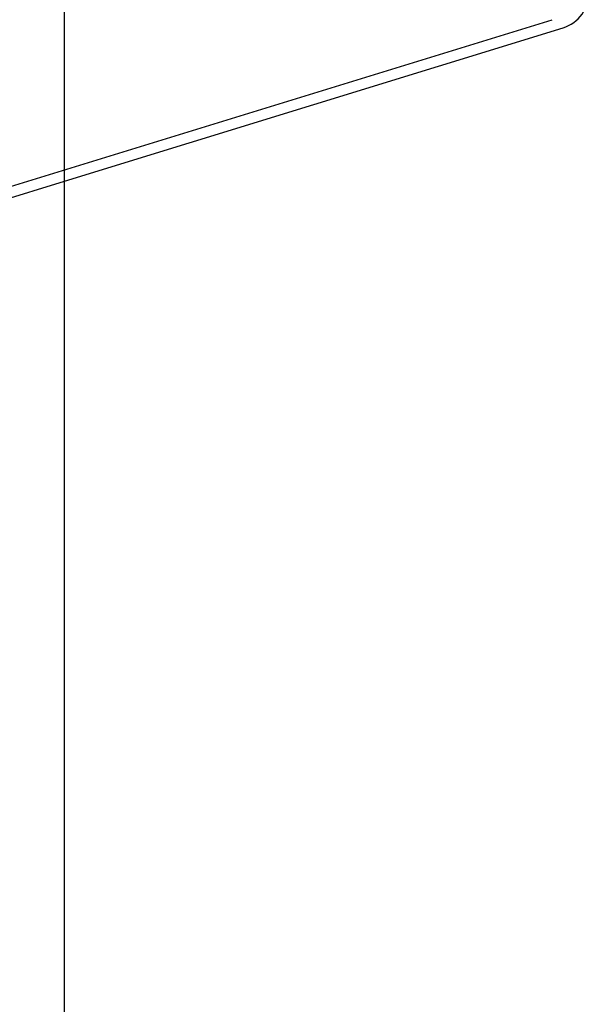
# Model space of a CAD drawing. Header units: millimetres. Extents: x -177 to 471, y -85 to 200.
# Tile 159 of 222: x -20 to -12, y 101 to 115. Entities that reach past the tile are written whole.
import ezdxf
from ezdxf.lldxf.tags import DXFTag

# ---------------------------------------------------------------- set-up
doc = ezdxf.new("R2010")
doc.units = ezdxf.units.MM
doc.layers.add('Default', color=7, linetype='Continuous')
doc.layers.add('TANK_1', color=7, linetype='Continuous')
tags = doc.linetypes.add('HIDDEN2', pattern=[4.7625, 3.175, -1.5875]).pattern_tags.tags
tags[6:7] = [DXFTag(74, 4), DXFTag(75, 0), DXFTag(340, '0'), DXFTag(46, 0.0), DXFTag(50, 0.0), DXFTag(44, 0.0), DXFTag(45, 0.0)]
tags[4:5] = [DXFTag(74, 4), DXFTag(75, 0), DXFTag(340, '0'), DXFTag(46, 0.0), DXFTag(50, 0.0), DXFTag(44, 0.0), DXFTag(45, 0.0)]

# ---------------------------------------------------------------- blocks, each defined once
blk = doc.blocks.new('SE')
at = {"layer": 'TANK_1', "color": 7, "linetype": 'Continuous'}
for p, q in [((-19.226, 66.083), (-19.226, 118.983)), ((-19.226, 112.412), (-12.529, 114.475))]:
    blk.add_line(p, q, dxfattribs=at)
at = {"layer": 'TANK_1', "color": 7, "linetype": 'HIDDEN2'}
for p, q in [((-25.823, 110.535), (-12.676, 114.583)), ((-25.778, 110.395), (-19.226, 112.412))]:
    blk.add_line(p, q, dxfattribs=at)
at = {"layer": 'TANK_1', "color": 7, "linetype": 'Continuous'}
blk.add_arc((-12.676, 114.953), 0.5, 287.1158, 0, dxfattribs=at)

msp = doc.modelspace()

# ---------------------------------------------------------------- block references
at = {"layer": 'Default'}
msp.add_blockref('SE', (0, 0), dxfattribs=at)

doc.saveas('drawing.dxf')
